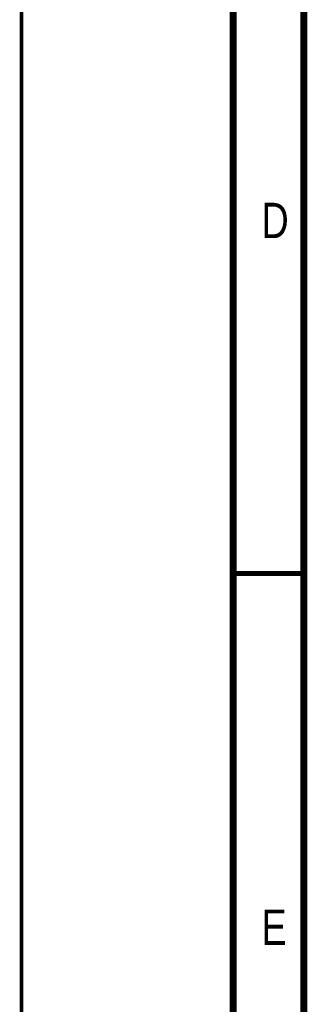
# Model space of a CAD drawing. Header units: millimetres. Extents: x 0 to 420, y 0 to 297.
# Tile 2 of 24: x 0 to 20, y 70 to 139. Entities that reach past the tile are written whole.
import ezdxf

# ---------------------------------------------------------------- set-up
doc = ezdxf.new("R2010")
doc.units = ezdxf.units.MM
doc.header["$LTSCALE"] = 23.1
doc.layers.add('T-REX12D-TA1-1XX_DXF_FORMAT', color=7, linetype='CONTINUOUS')
doc.styles.get("Standard").update_dxf_attribs({"font": 'txt', "width": 0.8})

msp = doc.modelspace()

# ---------------------------------------------------------------- linework, layer by layer
at = {"layer": 'T-REX12D-TA1-1XX_DXF_FORMAT', "color": 9, "linetype": 'Continuous', "const_width": 0.25}
msp.add_lwpolyline([(0, 0), (0, 297)], dxfattribs=at)
at = {"layer": 'T-REX12D-TA1-1XX_DXF_FORMAT', "color": 7, "linetype": 'Continuous'}
for points, const_width in [([(15, 292), (15, 8)], 0.5), ([(20, 287), (20, 13)], 0.5), ([(15, 100), (20, 100)], 0.35)]:
    msp.add_lwpolyline(points, dxfattribs=dict(at, const_width=const_width))

# ---------------------------------------------------------------- texts
at = {"layer": 'T-REX12D-TA1-1XX_DXF_FORMAT', "color": 5, "linetype": 'Continuous', "char_height": 2.5, "attachment_point": 1, "line_spacing_factor": 0.9}
for s, insert, width in [('D', (17, 126.2288), 3.392857), ('E', (17, 76.2288), 2.678571)]:
    msp.add_mtext(s, dxfattribs=dict(at, insert=insert, width=width))

doc.saveas('drawing.dxf')
